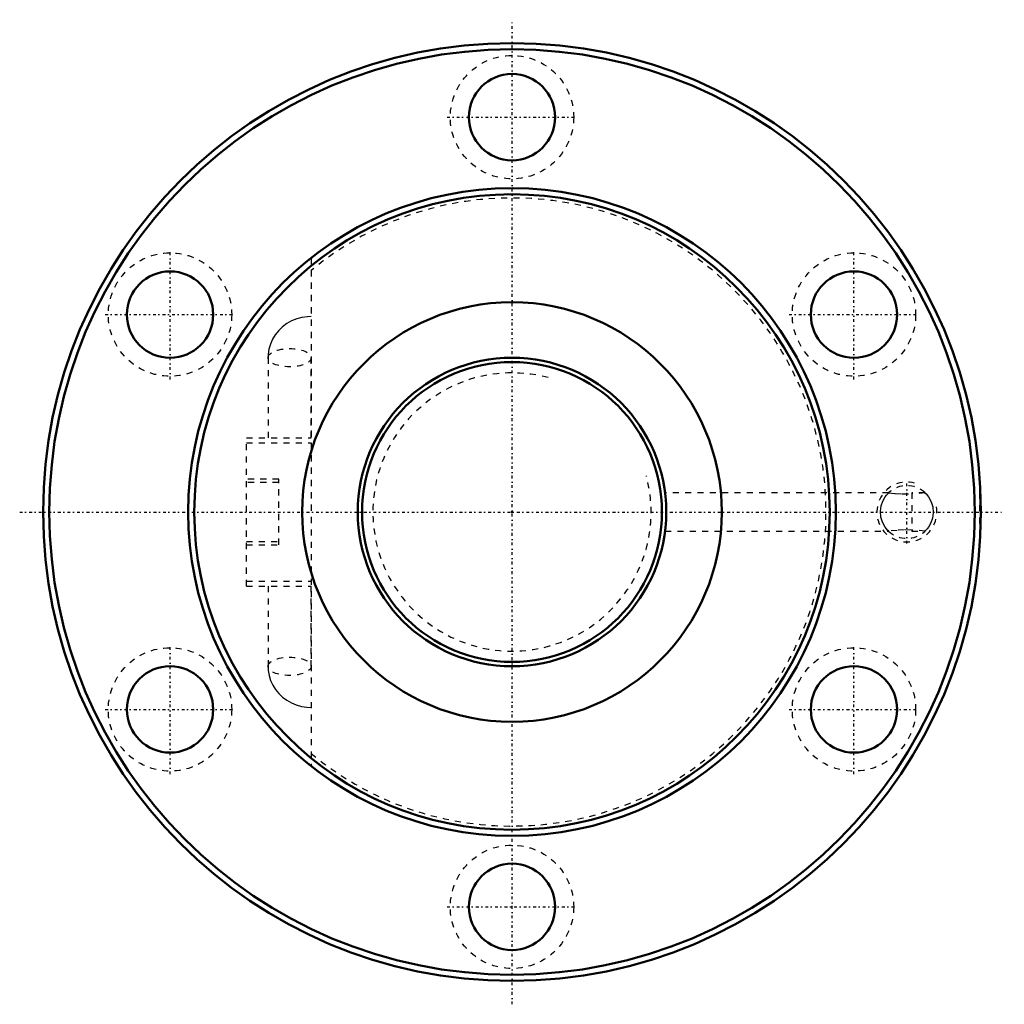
# Model space of a CAD drawing. Header units: millimetres. Extents: x -80 to 80, y -80 to 80.
import ezdxf

# ---------------------------------------------------------------- set-up
doc = ezdxf.new("R2010")
doc.units = ezdxf.units.MM
doc.linetypes.add('Center', pattern=[1.5, 0.45, -0.5, 0.05, -0.5])
doc.linetypes.add('Dashed', pattern=[2, 1, -1])
for name, color, linetype, lineweight in [('2d ConnectionPoints', 7, 'Continuous', 50), ('AM_0', 7, 'Continuous', 50), ('AM_5', 3, 'Continuous', 25), ('AM_7', 7, 'Center', 25), ('AM_9', 6, 'Dashed', 25)]:
    doc.layers.add(name, color=color, linetype=linetype, lineweight=lineweight)

# ---------------------------------------------------------------- blocks, each defined once
blk = doc.blocks.new('1_BNF_5016_2_5RR_Nut_0_in_BNF5016V_2_5RRG1_136LC0_000_rev_2')
at = {"layer": 'AM_0'}
for centre, radius in [((0, 0), 76), ((0, 0), 75), ((0, 64), 7), ((0, 0), 52.5), ((0, 0), 51.5), ((-55.43, 32), 7), ((55.43, 32), 7), ((0, 0), 34), ((-55.43, -32), 7), ((55.43, -32), 7), ((0, -64), 7)]:
    blk.add_circle(centre, radius, dxfattribs=at)
at = {"layer": 'AM_5', "linetype": 'Dashed'}
blk.add_arc((64, 0), 4.86, 75, 15, dxfattribs=at)
at = {"layer": 'AM_7'}
for p, q in [((0, -79.8), (0, 79.8)), ((-10.5, 64), (10.5, 64)), ((-55.43, 21.5), (-55.43, 42.5)), ((55.43, 21.5), (55.43, 42.5)), ((-65.93, 32), (-44.93, 32)), ((44.93, 32), (65.93, 32)), ((64, -5.11), (64, 5.11)), ((-79.8, 0), (79.8, 0)), ((-55.43, -42.5), (-55.43, -21.5)), ((55.43, -42.5), (55.43, -21.5)), ((-65.93, -32), (-44.93, -32)), ((44.93, -32), (65.93, -32)), ((-10.5, -64), (10.5, -64))]:
    blk.add_line(p, q, dxfattribs=at)
at = {"layer": 'AM_9'}
for p, q in [((-32.55, 41.19), (-32.55, -41.19)), ((-39.55, 25.01), (-39.55, 12)), ((-32.55, 12), (-32.55, 25.01)), ((-43.05, 12), (-32.55, 12)), ((-43.05, -12), (-43.05, 12)), ((-43.05, 11.2), (-32.55, 11.2)), ((-37.8, 5.3), (-43.05, 5.3)), ((-37.8, 4.8), (-43.05, 4.8)), ((-37.8, -5.3), (-37.8, 5.3)), ((61.05, 3.12), (24.81, 3.12)), ((66.95, 3.12), (64.8, 3.12)), ((64.8, 3.12), (64.8, -3.12)), ((66.97, 3.08), (64.8, 2.93)), ((75.94, 3.12), (75.8, 3.12)), ((75.8, 3.12), (75.8, -3.12)), ((24.8, -3.12), (61.05, -3.12)), ((66.97, -3.08), (64.8, -2.93)), ((64.8, -3.12), (66.95, -3.12)), ((75.8, -3.12), (75.94, -3.12)), ((-43.05, -4.8), (-37.8, -4.8)), ((-43.05, -5.3), (-37.8, -5.3)), ((-43.05, -11.2), (-32.55, -11.2)), ((-43.05, -12), (-32.55, -12)), ((-39.55, -12), (-39.55, -25.01)), ((-32.55, -25.01), (-32.55, -12))]:
    blk.add_line(p, q, dxfattribs=at)
for points in [[(-32.55, 31.69), (-33.17, 31.66), (-34.05, 31.53), (-34.9, 31.3), (-35.72, 30.96), (-36.49, 30.53), (-37.19, 30.01), (-37.82, 29.4), (-38.37, 28.73), (-38.81, 27.99), (-39.16, 27.21), (-39.4, 26.4), (-39.53, 25.57), (-39.55, 25.01)], [(61.07, -3.12), (61.06, -3.11), (60.89, -2.95), (60.49, -2.45), (60.06, -1.67), (59.8, -0.82), (59.72, 0.15), (59.83, 0.99), (60.09, 1.75), (60.48, 2.44), (60.71, 2.74), (60.91, 2.97), (61.06, 3.12), (61.07, 3.12)], [(61.03, 3.08), (62.13, 3.01), (63.27, 2.93), (64.8, 2.93)], [(66.93, 3.12), (66.94, 3.11), (67.11, 2.95), (67.51, 2.45), (67.94, 1.67), (68.2, 0.82), (68.28, -0.15), (68.17, -0.99), (67.91, -1.75), (67.52, -2.44), (67.29, -2.74), (67.09, -2.97), (66.94, -3.12), (66.93, -3.12)], [(64.8, -2.93), (64.73, -2.93), (63.61, -2.91), (62.46, -2.98), (61.03, -3.08)], [(-39.55, -25.01), (-39.52, -25.67), (-39.38, -26.49), (-39.13, -27.29), (-38.79, -28.05), (-38.34, -28.76), (-37.81, -29.42), (-37.2, -30), (-36.51, -30.51), (-35.76, -30.94), (-34.96, -31.28), (-34.12, -31.52), (-33.25, -31.65), (-32.55, -31.69)]]:
    blk.add_lwpolyline(points, dxfattribs=at)
for centre in [(0, 64), (-55.43, 32), (55.43, 32), (-55.43, -32), (55.43, -32), (0, -64)]:
    blk.add_circle(centre, 10, dxfattribs=at)
for centre, radius, start, end in [((0, 0), 50.9, 230.2463, 129.7537), ((64, 0), 4.28, 46.0646, 133.9354), ((64, 0), 4.28, 226.0646, 313.9354)]:
    blk.add_arc(centre, radius, start, end, dxfattribs=at)
for centre in [(-36.05, 25.01), (-36.05, -25.01)]:
    blk.add_ellipse(centre, major_axis=(-3.5, 0), ratio=0.422618, dxfattribs=at)
blk = doc.blocks.new('2_BNF_5016_2_5RR000_Shaft_0_in_BNF5016V_2_5RRG1_136LC0_000_rev_2')
at = {"layer": 'AM_0'}
for radius in [25, 24.3]:
    blk.add_circle((0, 0), radius, dxfattribs=at)
at = {"layer": 'AM_5', "linetype": 'Dashed'}
blk.add_arc((0, 0), 22.55, 75, 15, dxfattribs=at)

msp = doc.modelspace()

# ---------------------------------------------------------------- linework, layer by layer
at = {"layer": '2d ConnectionPoints'}
msp.add_point((0, 0), dxfattribs=at)
msp.add_point((0, 0), dxfattribs=at)

# ---------------------------------------------------------------- block references
for name in ['1_BNF_5016_2_5RR_Nut_0_in_BNF5016V_2_5RRG1_136LC0_000_rev_2', '2_BNF_5016_2_5RR000_Shaft_0_in_BNF5016V_2_5RRG1_136LC0_000_rev_2']:
    msp.add_blockref(name, (0, 0))

doc.saveas('drawing.dxf')
